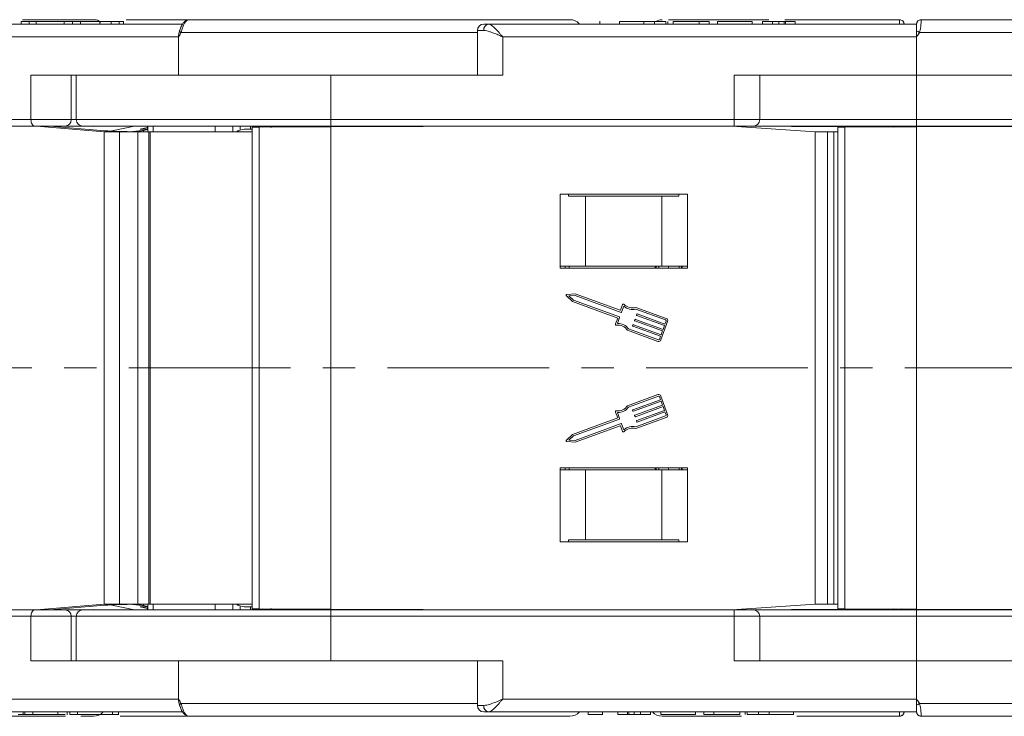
# Model space of a CAD drawing. Header units: millimetres. Extents: x 2517 to 3439, y -761 to -109.
# Tile 4 of 49: x 2869 to 2946, y -588 to -533. Entities that reach past the tile are written whole.
import ezdxf

# ---------------------------------------------------------------- set-up
doc = ezdxf.new("R2010")
doc.units = ezdxf.units.MM
doc.linetypes.add('CENTERX2', pattern=[20.32, 12.7, -2.54, 2.54, -2.54])

msp = doc.modelspace()

# ---------------------------------------------------------------- linework, layer by layer
at = {"color": 7, "linetype": 'Continuous', "lineweight": 15}
for p, q in [((2868.653, -533.571), (2868.653, -533.771)), ((2869.276, -533.571), (2868.653, -533.571)), ((2868.756, -533.421), (2874.332, -533.421)), ((2869.276, -533.571), (2869.276, -533.771)), ((2869.816, -533.571), (2869.276, -533.571)), ((2869.816, -533.571), (2869.816, -533.771)), ((2872.017, -533.571), (2869.816, -533.571)), ((2872.017, -533.571), (2872.017, -533.771)), ((2872.682, -533.571), (2872.017, -533.571)), ((2872.682, -533.571), (2872.682, -533.771)), ((2873.305, -533.571), (2872.682, -533.571)), ((2873.305, -533.571), (2873.305, -533.771)), ((2874.823, -533.571), (2873.305, -533.571)), ((2874.332, -533.421), (2874.527, -533.421)), ((2874.823, -533.571), (2874.823, -533.771)), ((2875.7, -533.571), (2875.7, -533.771)), ((2876.353, -533.571), (2875.7, -533.571)), ((2876.353, -533.571), (2876.353, -533.771)), ((2876.683, -533.771), (2876.683, -533.546)), ((2876.891, -533.421), (2881.88, -533.421)), ((2881.88, -533.421), (2881.877, -533.421)), ((2881.88, -533.421), (2911.737, -533.421)), ((2912.366, -533.571), (2912.366, -533.644)), ((2914.09, -533.771), (2914.09, -533.546)), ((2915.651, -533.571), (2915.651, -533.771)), ((2917.554, -533.571), (2917.554, -533.771)), ((2918.397, -533.571), (2918.397, -533.771)), ((2919.268, -533.571), (2919.268, -533.771)), ((2919.446, -533.571), (2919.446, -533.771)), ((2919.479, -533.421), (2927.375, -533.421)), ((2919.856, -533.571), (2919.856, -533.771)), ((2921.908, -533.571), (2919.856, -533.571)), ((2921.908, -533.571), (2921.908, -533.771)), ((2922.677, -533.571), (2921.908, -533.571)), ((2922.677, -533.571), (2922.677, -533.771)), ((2923.344, -533.571), (2923.344, -533.771)), ((2926.062, -533.571), (2923.344, -533.571)), ((2926.062, -533.571), (2926.062, -533.771)), ((2927.651, -533.571), (2926.882, -533.571)), ((2926.882, -533.571), (2926.882, -533.771)), ((2927.651, -533.571), (2927.651, -533.771)), ((2928.161, -533.571), (2928.161, -533.771)), ((2928.573, -533.571), (2928.573, -533.771)), ((2928.635, -533.421), (2937.635, -533.421)), ((2928.677, -533.571), (2928.677, -533.771)), ((2929.446, -533.571), (2928.677, -533.571)), ((2929.446, -533.571), (2929.446, -533.771)), ((2937.635, -533.421), (2937.635, -533.421)), ((2939.322, -533.421), (2957.972, -533.421)), ((2854.365, -533.771), (2881.313, -533.771)), ((2904.472, -534.271), (2904.472, -537.771)), ((2904.472, -534.271), (2904.981, -534.271)), ((2904.972, -533.771), (2905.354, -533.771)), ((2905.354, -533.771), (2938.972, -533.771)), ((2938.972, -533.771), (2938.972, -534.297)), ((2938.972, -534.297), (2938.972, -534.771)), ((2881.008, -534.771), (2854.684, -534.771)), ((2881.008, -534.771), (2881.008, -537.771)), ((2904.472, -534.421), (2881.199, -534.421)), ((2906.472, -534.771), (2906.472, -537.771)), ((2938.972, -534.771), (2906.472, -534.771)), ((2938.972, -534.771), (2938.972, -537.771)), ((2950.472, -534.421), (2939.207, -534.421)), ((2869.411, -541.271), (2869.411, -537.771)), ((2881.008, -537.771), (2869.411, -537.771)), ((2872.584, -541.271), (2872.584, -537.771)), ((2872.972, -537.771), (2872.972, -541.271)), ((2892.972, -537.771), (2881.008, -537.771)), ((2892.972, -537.771), (2906.472, -537.771)), ((2892.972, -537.771), (2892.972, -541.271)), ((2924.654, -541.271), (2924.654, -537.771)), ((2938.972, -537.771), (2924.654, -537.771)), ((2926.654, -541.271), (2926.654, -537.771)), ((2938.972, -537.771), (2952.472, -537.771)), ((2938.972, -537.771), (2938.972, -541.271)), ((2843.749, -541.271), (2869.411, -541.271)), ((2869.411, -541.271), (2872.584, -541.271)), ((2872.584, -541.271), (2872.972, -541.271)), ((2872.972, -541.271), (2892.972, -541.271)), ((2892.972, -541.271), (2924.654, -541.271)), ((2892.972, -541.771), (2892.972, -541.271)), ((2924.654, -541.771), (2924.654, -541.271)), ((2924.654, -541.271), (2926.654, -541.271)), ((2926.654, -541.271), (2938.972, -541.271)), ((2938.972, -541.271), (2970.654, -541.271)), ((2938.972, -541.771), (2938.972, -541.271)), ((2869.704, -541.771), (2844.042, -541.771)), ((2872.084, -541.771), (2869.704, -541.771)), ((2875.15, -542.221), (2869.85, -541.771)), ((2870.905, -541.771), (2875.22, -542.138)), ((2874.31, -541.796), (2870.954, -541.776)), ((2877.31, -541.771), (2871.462, -541.819)), ((2873.472, -541.771), (2872.084, -541.771)), ((2892.972, -541.771), (2873.472, -541.771)), ((2875.891, -542.115), (2877.533, -541.771)), ((2877.124, -541.771), (2877.068, -541.773)), ((2877.31, -541.818), (2877.31, -541.771)), ((2878.561, -541.895), (2877.98, -542.017)), ((2877.98, -542.017), (2878.595, -542.017)), ((2878.595, -542.041), (2878.256, -542.112)), ((2878.561, -542.017), (2878.561, -541.771)), ((2878.595, -541.771), (2878.595, -542.221)), ((2879.008, -541.771), (2879.008, -542.221)), ((2883.868, -542.221), (2883.868, -541.771)), ((2885.264, -541.771), (2885.264, -542.221)), ((2885.708, -542.112), (2886.161, -542.017)), ((2885.851, -542.082), (2885.851, -541.771)), ((2886.161, -542.017), (2886.775, -542.017)), ((2886.661, -542.017), (2886.661, -541.771)), ((2886.775, -541.871), (2887.343, -541.869)), ((2886.775, -560.771), (2886.775, -541.871)), ((2887.247, -541.869), (2887.247, -541.771)), ((2887.294, -541.869), (2887.294, -541.771)), ((2892.974, -541.841), (2887.343, -541.869)), ((2887.343, -541.869), (2887.343, -560.771)), ((2887.604, -541.867), (2888.063, -541.771)), ((2889.606, -541.771), (2888.429, -541.84)), ((2891.325, -541.771), (2891.707, -541.841)), ((2897.61, -541.819), (2891.744, -541.771)), ((2924.654, -541.771), (2892.972, -541.771)), ((2907.472, -541.771), (2892.974, -541.841)), ((2892.974, -560.771), (2892.974, -541.841)), ((2904.806, -541.784), (2904.993, -541.771)), ((2905.145, -541.771), (2904.97, -541.784)), ((2905.145, -541.783), (2905.145, -541.771)), ((2906.23, -541.777), (2906.226, -541.771)), ((2906.226, -541.771), (2906.226, -541.777)), ((2931.015, -542.221), (2924.472, -541.771)), ((2926.154, -541.771), (2924.654, -541.771)), ((2937.153, -541.85), (2925.141, -541.771)), ((2938.972, -541.771), (2926.154, -541.771)), ((2932.775, -541.871), (2933.343, -541.869)), ((2932.775, -560.771), (2932.775, -541.871)), ((2938.974, -541.841), (2933.343, -541.869)), ((2933.343, -541.869), (2933.343, -560.771)), ((2936.53, -541.841), (2933.783, -541.828)), ((2936.53, -541.846), (2936.53, -541.841)), ((2970.654, -541.771), (2938.972, -541.771)), ((2953.472, -541.771), (2938.974, -541.841)), ((2938.974, -560.771), (2938.974, -541.841)), ((2875.15, -560.771), (2875.15, -542.221)), ((2875.15, -542.221), (2876.36, -542.221)), ((2876.188, -542.191), (2876.683, -542.202)), ((2876.36, -542.221), (2876.36, -560.771)), ((2877.805, -542.221), (2876.36, -542.221)), ((2877.896, -542.158), (2877.167, -542.217)), ((2877.805, -560.771), (2877.805, -542.221)), ((2878.683, -542.221), (2877.805, -542.221)), ((2877.896, -542.221), (2877.896, -542.158)), ((2878.256, -542.112), (2878.256, -542.221)), ((2878.683, -542.221), (2878.683, -560.771)), ((2878.788, -542.221), (2878.683, -542.221)), ((2878.788, -542.221), (2878.788, -560.771)), ((2886.775, -542.221), (2878.788, -542.221)), ((2885.613, -542.148), (2885.613, -542.221)), ((2885.804, -542.221), (2885.626, -542.158)), ((2885.626, -542.158), (2885.626, -542.221)), ((2931.015, -560.771), (2931.015, -542.221)), ((2931.015, -542.221), (2931.978, -542.221)), ((2931.978, -542.221), (2931.978, -560.771)), ((2932.473, -542.221), (2931.978, -542.221)), ((2932.473, -560.771), (2932.473, -542.221)), ((2932.775, -542.221), (2932.473, -542.221)), ((2920.972, -547.121), (2910.972, -547.121)), ((2910.972, -547.121), (2910.972, -552.921)), ((2911.639, -547.271), (2911.639, -547.121)), ((2912.972, -547.271), (2911.639, -547.271)), ((2912.972, -552.771), (2912.972, -547.271)), ((2918.972, -547.271), (2912.972, -547.271)), ((2918.972, -552.771), (2918.972, -547.271)), ((2920.305, -547.271), (2918.972, -547.271)), ((2920.305, -547.121), (2920.305, -547.271)), ((2920.972, -552.921), (2920.972, -547.121)), ((2912.972, -552.771), (2910.972, -552.771)), ((2910.972, -552.921), (2920.972, -552.921)), ((2911.372, -552.921), (2911.372, -552.771)), ((2911.689, -552.771), (2911.689, -552.921)), ((2918.972, -552.771), (2912.972, -552.771)), ((2918.445, -552.771), (2918.445, -552.921)), ((2918.451, -552.921), (2918.451, -552.771)), ((2918.517, -552.921), (2918.517, -552.771)), ((2918.72, -552.771), (2918.72, -552.921)), ((2920.972, -552.771), (2918.972, -552.771)), ((2919.496, -552.921), (2919.496, -552.771)), ((2920.322, -552.771), (2920.322, -552.921)), ((2920.502, -552.921), (2920.502, -552.771)), ((2920.572, -552.921), (2920.572, -552.771)), ((2911.463, -555.1), (2911.949, -555.555)), ((2912.168, -554.955), (2911.503, -554.99)), ((2912.149, -555.084), (2911.66, -555.109)), ((2911.66, -555.109), (2912.018, -555.444)), ((2915.762, -556.404), (2912.149, -555.084)), ((2915.685, -556.24), (2912.168, -554.955)), ((2911.949, -555.555), (2915.496, -556.851)), ((2912.018, -555.444), (2915.63, -556.764)), ((2915.885, -555.787), (2915.726, -556.221)), ((2915.972, -555.921), (2915.802, -556.385)), ((2919.304, -556.883), (2916.926, -556.014)), ((2919.26, -557.002), (2916.919, -556.147)), ((2916.974, -556.609), (2916.996, -556.549)), ((2919.167, -557.444), (2916.993, -556.65)), ((2917.037, -556.53), (2919.21, -557.324)), ((2915.496, -556.851), (2915.327, -557.315)), ((2915.649, -556.805), (2915.48, -557.268)), ((2916.667, -557.449), (2916.689, -557.389)), ((2918.86, -558.284), (2916.686, -557.489)), ((2916.73, -557.37), (2918.904, -558.164)), ((2916.821, -557.029), (2916.843, -556.969)), ((2919.013, -557.864), (2916.84, -557.07)), ((2916.883, -556.95), (2919.057, -557.744)), ((2918.892, -558.567), (2919.418, -557.128)), ((2919.057, -557.744), (2919.167, -557.444)), ((2919.21, -557.324), (2919.298, -557.084)), ((2916.268, -557.813), (2918.647, -558.681)), ((2916.35, -557.706), (2918.69, -558.562)), ((2918.772, -558.523), (2918.86, -558.284)), ((2918.904, -558.164), (2919.013, -557.864)), ((2875.15, -579.321), (2875.15, -560.771)), ((2876.36, -560.771), (2876.36, -579.321)), ((2877.805, -579.321), (2877.805, -560.771)), ((2878.683, -560.771), (2878.683, -579.321)), ((2878.788, -560.771), (2878.788, -579.321)), ((2886.775, -579.671), (2886.775, -560.771)), ((2887.343, -560.771), (2887.343, -579.674)), ((2892.974, -579.701), (2892.974, -560.771)), ((2931.015, -579.321), (2931.015, -560.771)), ((2931.978, -560.771), (2931.978, -579.321)), ((2932.473, -579.321), (2932.473, -560.771)), ((2932.775, -579.671), (2932.775, -560.771)), ((2933.343, -560.771), (2933.343, -579.674)), ((2938.974, -579.701), (2938.974, -560.771)), ((2918.647, -562.861), (2916.268, -563.73)), ((2918.69, -562.981), (2916.35, -563.837)), ((2919.418, -564.415), (2918.892, -562.976)), ((2916.686, -564.053), (2918.86, -563.259)), ((2918.904, -563.379), (2916.73, -564.173)), ((2916.84, -564.473), (2919.013, -563.679)), ((2918.86, -563.259), (2918.772, -563.019)), ((2919.013, -563.679), (2918.904, -563.379)), ((2915.327, -564.228), (2915.496, -564.692)), ((2915.48, -564.275), (2915.649, -564.738)), ((2916.689, -564.154), (2916.667, -564.094)), ((2916.843, -564.574), (2916.821, -564.514)), ((2919.057, -563.799), (2916.883, -564.593)), ((2916.993, -564.893), (2919.167, -564.099)), ((2919.21, -564.219), (2917.037, -565.013)), ((2919.167, -564.099), (2919.057, -563.799)), ((2919.298, -564.458), (2919.21, -564.219)), ((2915.496, -564.692), (2911.949, -565.988)), ((2915.63, -564.779), (2912.018, -566.099)), ((2912.149, -566.459), (2915.762, -565.139)), ((2912.168, -566.588), (2915.685, -565.303)), ((2915.802, -565.158), (2915.972, -565.621)), ((2916.919, -565.396), (2919.26, -564.54)), ((2916.926, -565.529), (2919.304, -564.66)), ((2916.996, -564.994), (2916.974, -564.934)), ((2911.949, -565.988), (2911.463, -566.443)), ((2915.726, -565.322), (2915.885, -565.756)), ((2911.503, -566.553), (2912.168, -566.588)), ((2912.018, -566.099), (2911.66, -566.434)), ((2911.66, -566.434), (2912.149, -566.459)), ((2910.972, -568.621), (2910.972, -574.421)), ((2920.972, -568.621), (2910.972, -568.621)), ((2912.972, -568.771), (2910.972, -568.771)), ((2911.372, -568.771), (2911.372, -568.621)), ((2911.689, -568.621), (2911.689, -568.771)), ((2912.972, -568.771), (2912.972, -574.271)), ((2918.972, -568.771), (2912.972, -568.771)), ((2918.445, -568.621), (2918.445, -568.771)), ((2918.451, -568.771), (2918.451, -568.621)), ((2918.517, -568.771), (2918.517, -568.621)), ((2918.72, -568.621), (2918.72, -568.771)), ((2918.972, -568.771), (2918.972, -574.271)), ((2920.972, -568.771), (2918.972, -568.771)), ((2919.496, -568.771), (2919.496, -568.621)), ((2920.322, -568.621), (2920.322, -568.771)), ((2920.502, -568.771), (2920.502, -568.621)), ((2920.572, -568.771), (2920.572, -568.621)), ((2920.972, -574.421), (2920.972, -568.621)), ((2910.972, -574.421), (2920.972, -574.421)), ((2911.639, -574.271), (2911.639, -574.421)), ((2912.972, -574.271), (2911.639, -574.271)), ((2918.972, -574.271), (2912.972, -574.271)), ((2920.305, -574.271), (2918.972, -574.271)), ((2920.305, -574.421), (2920.305, -574.271)), ((2869.704, -579.771), (2844.042, -579.771)), ((2872.084, -579.771), (2869.704, -579.771)), ((2869.85, -579.771), (2875.15, -579.321)), ((2875.22, -579.405), (2870.905, -579.771)), ((2870.954, -579.767), (2874.31, -579.747)), ((2871.462, -579.724), (2877.31, -579.771)), ((2873.472, -579.771), (2872.084, -579.771)), ((2892.972, -579.771), (2873.472, -579.771)), ((2876.36, -579.321), (2875.15, -579.321)), ((2877.533, -579.771), (2875.891, -579.428)), ((2876.683, -579.34), (2876.188, -579.352)), ((2876.36, -579.321), (2877.805, -579.321)), ((2877.068, -579.769), (2877.124, -579.771)), ((2877.167, -579.326), (2877.896, -579.385)), ((2877.31, -579.771), (2877.31, -579.725)), ((2877.805, -579.321), (2878.683, -579.321)), ((2877.896, -579.385), (2877.896, -579.321)), ((2877.98, -579.526), (2878.561, -579.647)), ((2878.595, -579.526), (2877.98, -579.526)), ((2878.256, -579.321), (2878.256, -579.431)), ((2878.256, -579.431), (2878.595, -579.502)), ((2878.561, -579.526), (2878.561, -579.771)), ((2878.595, -579.321), (2878.595, -579.771)), ((2878.683, -579.321), (2878.788, -579.321)), ((2878.788, -579.321), (2886.775, -579.321)), ((2879.008, -579.321), (2879.008, -579.771)), ((2883.868, -579.771), (2883.868, -579.321)), ((2885.264, -579.321), (2885.264, -579.771)), ((2885.613, -579.321), (2885.613, -579.395)), ((2885.626, -579.385), (2885.804, -579.321)), ((2885.626, -579.321), (2885.626, -579.385)), ((2886.161, -579.526), (2885.708, -579.431)), ((2885.851, -579.461), (2885.851, -579.771)), ((2886.775, -579.526), (2886.161, -579.526)), ((2886.661, -579.526), (2886.661, -579.771)), ((2887.343, -579.674), (2886.775, -579.671)), ((2887.247, -579.674), (2887.247, -579.771)), ((2887.294, -579.674), (2887.294, -579.771)), ((2887.343, -579.674), (2892.974, -579.701)), ((2888.063, -579.771), (2887.604, -579.675)), ((2888.429, -579.703), (2889.606, -579.771)), ((2891.707, -579.702), (2891.325, -579.771)), ((2891.744, -579.771), (2897.61, -579.724)), ((2892.972, -579.771), (2892.972, -580.271)), ((2924.654, -579.771), (2892.972, -579.771)), ((2892.974, -579.701), (2907.472, -579.771)), ((2904.993, -579.771), (2904.806, -579.759)), ((2904.97, -579.759), (2905.145, -579.771)), ((2905.145, -579.771), (2905.145, -579.76)), ((2906.226, -579.771), (2906.23, -579.765)), ((2906.226, -579.765), (2906.226, -579.771)), ((2924.472, -579.771), (2931.015, -579.321)), ((2924.654, -579.771), (2924.654, -580.271)), ((2926.154, -579.771), (2924.654, -579.771)), ((2925.141, -579.771), (2937.153, -579.693)), ((2938.972, -579.771), (2926.154, -579.771)), ((2931.978, -579.321), (2931.015, -579.321)), ((2931.978, -579.321), (2932.473, -579.321)), ((2932.473, -579.321), (2932.775, -579.321)), ((2933.343, -579.674), (2932.775, -579.671)), ((2933.343, -579.674), (2938.974, -579.701)), ((2933.783, -579.715), (2936.53, -579.701)), ((2936.53, -579.701), (2936.53, -579.697)), ((2938.972, -579.771), (2938.972, -580.271)), ((2970.654, -579.771), (2938.972, -579.771)), ((2938.974, -579.701), (2953.472, -579.771)), ((2843.749, -580.271), (2869.411, -580.271)), ((2869.411, -580.271), (2869.411, -583.771)), ((2869.411, -580.271), (2872.584, -580.271)), ((2872.584, -583.771), (2872.584, -580.271)), ((2872.584, -580.271), (2872.972, -580.271)), ((2872.972, -580.271), (2872.972, -583.771)), ((2872.972, -580.271), (2892.972, -580.271)), ((2892.972, -580.271), (2924.654, -580.271)), ((2892.972, -583.771), (2892.972, -580.271)), ((2924.654, -580.271), (2924.654, -583.771)), ((2924.654, -580.271), (2926.654, -580.271)), ((2926.654, -583.771), (2926.654, -580.271)), ((2926.654, -580.271), (2938.972, -580.271)), ((2938.972, -580.271), (2970.654, -580.271)), ((2938.972, -583.771), (2938.972, -580.271)), ((2881.008, -583.771), (2869.411, -583.771)), ((2881.008, -586.771), (2881.008, -583.771)), ((2881.008, -583.771), (2892.972, -583.771)), ((2892.972, -583.771), (2906.472, -583.771)), ((2904.472, -583.771), (2904.472, -587.271)), ((2906.472, -586.771), (2906.472, -583.771)), ((2938.972, -583.771), (2924.654, -583.771)), ((2938.972, -583.771), (2952.472, -583.771)), ((2938.972, -586.771), (2938.972, -583.771)), ((2881.008, -586.771), (2854.684, -586.771)), ((2938.972, -586.771), (2906.472, -586.771)), ((2938.972, -587.246), (2938.972, -586.771)), ((2881.103, -587.317), (2881.079, -587.246)), ((2904.472, -587.121), (2881.199, -587.121)), ((2904.472, -587.271), (2904.981, -587.271)), ((2938.972, -587.771), (2938.972, -587.246)), ((2950.472, -587.121), (2939.207, -587.121)), ((2854.365, -587.771), (2881.312, -587.771)), ((2867.815, -588.121), (2872.118, -588.121)), ((2868.403, -587.971), (2868.794, -587.971)), ((2868.794, -587.971), (2868.794, -587.771)), ((2868.794, -587.971), (2868.943, -587.971)), ((2868.943, -587.971), (2868.943, -587.771)), ((2868.943, -587.971), (2869.566, -587.971)), ((2869.566, -587.971), (2869.566, -587.771)), ((2869.566, -587.971), (2871.521, -587.971)), ((2871.521, -587.971), (2871.521, -587.771)), ((2871.521, -587.971), (2872.106, -587.971)), ((2872.254, -587.771), (2872.254, -587.996)), ((2872.472, -587.971), (2872.472, -587.771)), ((2873.063, -587.971), (2873.063, -587.771)), ((2873.126, -587.971), (2873.183, -587.971)), ((2873.319, -588.121), (2874.332, -588.121)), ((2875.81, -587.971), (2875.81, -587.771)), ((2876.29, -587.996), (2876.29, -587.771)), ((2876.41, -588.121), (2881.88, -588.121)), ((2881.88, -588.121), (2881.877, -588.121)), ((2881.88, -588.121), (2911.737, -588.121)), ((2893.405, -588.121), (2893.404, -588.121)), ((2904.972, -587.771), (2905.354, -587.771)), ((2905.354, -587.771), (2938.972, -587.771)), ((2913.173, -587.971), (2913.173, -587.771)), ((2914.3, -587.996), (2914.3, -587.771)), ((2915.497, -587.971), (2915.497, -587.771)), ((2915.497, -587.971), (2916.267, -587.971)), ((2916.267, -587.971), (2916.267, -587.771)), ((2916.371, -587.971), (2916.371, -587.771)), ((2916.783, -587.971), (2916.783, -587.771)), ((2917.292, -587.971), (2917.292, -587.771)), ((2917.292, -587.971), (2918.062, -587.971)), ((2918.062, -587.971), (2918.062, -587.771)), ((2918.882, -587.971), (2918.882, -587.771)), ((2918.882, -587.971), (2921.6, -587.971)), ((2918.985, -588.121), (2925.212, -588.121)), ((2921.6, -587.971), (2921.6, -587.771)), ((2922.267, -587.971), (2922.267, -587.771)), ((2922.267, -587.971), (2923.036, -587.971)), ((2923.036, -587.971), (2923.036, -587.771)), ((2923.036, -587.971), (2925.087, -587.971)), ((2925.087, -587.971), (2925.087, -587.771)), ((2925.497, -587.971), (2925.497, -587.771)), ((2925.676, -587.971), (2925.676, -587.771)), ((2926.546, -587.971), (2926.546, -587.771)), ((2927.389, -587.971), (2927.389, -587.771)), ((2929.292, -587.971), (2929.292, -587.771)), ((2929.554, -588.121), (2937.635, -588.121)), ((2937.635, -588.121), (2937.635, -588.121)), ((2939.322, -588.121), (2957.972, -588.121))]:
    msp.add_line(p, q, dxfattribs=at)
at = {"color": 1, "linetype": 'CENTERX2', "lineweight": 13}
msp.add_line((3357.158, -560.771), (2806.496, -560.771), dxfattribs=at)
at = {"color": 7, "linetype": 'Continuous', "lineweight": 15, "flags": 128}
for points in [[(2869.704, -541.771), (2869.647, -541.762), (2869.592, -541.733), (2869.541, -541.687), (2869.497, -541.625), (2869.46, -541.549), (2869.433, -541.463), (2869.417, -541.369), (2869.411, -541.271)], [(2869.704, -579.771), (2869.647, -579.781), (2869.592, -579.809), (2869.541, -579.856), (2869.497, -579.918), (2869.46, -579.994), (2869.433, -580.08), (2869.417, -580.174), (2869.411, -580.271)]]:
    msp.add_lwpolyline(points, dxfattribs=at)
at = {"color": 7, "linetype": 'Continuous', "lineweight": 15}
for centre, radius, start, end in [((2874.332, -534.421), 1, 54.87348, 90), ((2911.737, -534.421), 1, 40.5416, 90), ((2918.985, -534.421), 1, 90, 120.17863), ((2937.635, -533.771), 0.35, 0.00166, 90.00559), ((2937.635, -533.771), 0.35, 0, 90), ((2939.322, -533.771), 0.35, 89.99442, 179.99834), ((2939.322, -533.771), 0.35, 90, 180), ((2882.595, -534.764), 1.587, 162.87598, 180.27254), ((2881.31, -534.194), 0.253, 204.00303, 244.14638), ((2904.972, -534.271), 0.5, 90, 180), ((2905.428, -534.216), 0.451, 99.5202, 187.08135), ((2917.866, -574.318), 45.245, 61.85753, 62.19463), ((2872.084, -541.271), 0.5, 270, 0), ((2873.472, -541.271), 0.5, 180, 270), ((2926.154, -541.271), 0.5, 270, 0), ((2911.507, -555.053), 0.0638, 92.951, 226.90808), ((2915.945, -555.809), 0.0638, 44.41454, 159.92954), ((2916.668, -555.101), 1.076, 229.69289, 283.48884), ((2916.668, -555.101), 0.949, 224.41454, 285.7472), ((2915.619, -556.794), 0.0319, 339.92954, 69.92954), ((2915.696, -556.21), 0.0319, 249.92954, 339.92954), ((2915.773, -556.374), 0.0319, 249.92954, 339.92954), ((2917.004, -556.62), 0.0319, 159.92954, 249.92954), ((2917.026, -556.56), 0.0319, 69.92954, 159.92954), ((2915.387, -557.337), 0.0638, 159.92954, 275.44455), ((2915.483, -558.345), 0.949, 34.11188, 95.44455), ((2915.483, -558.345), 1.076, 36.37025, 90.1662), ((2916.697, -557.459), 0.0319, 159.92954, 249.92954), ((2916.719, -557.4), 0.0319, 69.92954, 159.92954), ((2916.851, -557.04), 0.0319, 159.92954, 249.92954), ((2916.873, -556.98), 0.0319, 69.92954, 159.92954), ((2919.238, -557.062), 0.0638, 339.92954, 69.92954), ((2919.238, -557.062), 0.192, 339.92954, 69.92954), ((2918.712, -558.502), 0.192, 249.92954, 339.92954), ((2918.712, -558.502), 0.0638, 249.92954, 339.92954), ((2918.712, -563.041), 0.192, 20.07046, 110.07046), ((2918.712, -563.041), 0.0638, 20.07046, 110.07046), ((2915.483, -563.198), 0.949, 264.55545, 325.88812), ((2915.387, -564.206), 0.0638, 84.55545, 200.07046), ((2915.483, -563.198), 1.076, 269.8338, 323.62975), ((2916.697, -564.083), 0.0319, 110.07046, 200.07046), ((2916.719, -564.143), 0.0319, 200.07046, 290.07046), ((2916.851, -564.503), 0.0319, 110.07046, 200.07046), ((2919.238, -564.48), 0.0638, 290.07046, 20.07046), ((2919.238, -564.48), 0.192, 290.07046, 20.07046), ((2915.619, -564.749), 0.0319, 290.07046, 20.07046), ((2915.696, -565.333), 0.0319, 20.07046, 110.07046), ((2915.773, -565.169), 0.0319, 20.07046, 110.07046), ((2916.873, -564.563), 0.0319, 200.07046, 290.07046), ((2917.004, -564.923), 0.0319, 110.07046, 200.07046), ((2917.026, -564.983), 0.0319, 200.07046, 290.07046), ((2915.945, -565.734), 0.0638, 200.07046, 315.58546), ((2916.668, -566.442), 1.076, 76.51116, 130.30711), ((2916.668, -566.442), 0.949, 74.2528, 135.58546), ((2911.507, -566.49), 0.0638, 133.09192, 267.049), ((2872.084, -580.271), 0.5, 0, 90), ((2873.472, -580.271), 0.5, 90, 180), ((2926.154, -580.271), 0.5, 0, 90), ((2882.595, -586.779), 1.587, 179.72746, 197.12402), ((2881.31, -587.349), 0.253, 115.85362, 155.99697), ((2904.972, -587.271), 0.5, 180, 270), ((2905.428, -587.327), 0.451, 172.91865, 260.4798), ((2917.866, -547.225), 45.245, 297.80537, 298.14247), ((2874.332, -587.121), 1, 270, 319.4584), ((2911.737, -587.121), 1, 270, 319.4584), ((2918.985, -587.121), 1, 220.5416, 270), ((2937.635, -587.771), 0.35, 269.99441, 359.99834), ((2937.635, -587.771), 0.35, 270, 0), ((2939.322, -587.771), 0.35, 180.00166, 270.00558), ((2939.322, -587.771), 0.35, 180, 270)]:
    msp.add_arc(centre, radius, start, end, dxfattribs=at)
for centre, major_axis, ratio, start_param, end_param in [((2890.678, -542.201), (2.5, -0.299), 0.084853, 2.699619, 2.931471), ((2938.016, -541.841), (17.598, -0.085), 0.000408, 4.627854, 4.697357), ((2875.689, -542.138), (0.8, -0.045), 0.040208, 4.087966, 5.387815), ((2876.863, -542.115), (1.2, 0.087), 0.098936, 2.507731, 2.892491), ((2878.304, -542.375), (2.6, -0.145), 0.040208, 1.976588, 2.246223), ((2877.851, -542.112), (0.5, 0.036), 0.098936, 4.794271, 5.649324), ((2886.113, -542.112), (0.5, 0.036), 0.098936, 2.507731, 3.362784), ((2875.689, -579.405), (0.8, 0.045), 0.040208, 0.89537, 2.19522), ((2876.863, -579.428), (1.2, -0.087), 0.098936, 3.390695, 3.775454), ((2878.304, -579.168), (2.6, 0.145), 0.040208, 4.036963, 4.306597), ((2877.851, -579.431), (0.5, -0.036), 0.098936, 0.633861, 1.488914), ((2886.113, -579.431), (0.5, -0.036), 0.098936, 2.920401, 3.775454), ((2890.678, -579.341), (2.5, 0.299), 0.084853, 3.351715, 3.583566), ((2938.016, -579.701), (17.598, 0.085), 0.000408, 1.585828, 1.655332)]:
    msp.add_ellipse(centre, major_axis=major_axis, ratio=ratio, start_param=start_param, end_param=end_param, dxfattribs=at)
for points, knots in [([(2875.703, -533.571), (2875.624, -533.571), (2875.505, -533.571), (2875.316, -533.571), (2875.067, -533.571), (2874.932, -533.571), (2874.823, -533.571)], [0, 0, 0, 0, 0.249396, 0.374426, 0.499454, 1, 1, 1, 1]), ([(2876.675, -533.571), (2876.678, -533.571), (2876.722, -533.571), (2876.584, -533.571), (2876.43, -533.571), (2876.353, -533.571)], [0, 0, 0, 0, 0.030875, 0.5146, 1, 1, 1, 1]), ([(2881.823, -533.438), (2881.77, -533.442), (2881.638, -533.453), (2881.456, -533.582), (2881.285, -533.788), (2881.175, -534.026), (2881.112, -534.208), (2881.086, -534.267), (2881.083, -534.275)], [0, 0, 0, 0, 0.138851, 0.344507, 0.568758, 0.838523, 0.978915, 1, 1, 1, 1]), ([(2881.877, -533.421), (2881.87, -533.422), (2881.798, -533.424), (2881.661, -533.475), (2881.489, -533.653), (2881.352, -533.913), (2881.264, -534.187), (2881.217, -534.356), (2881.199, -534.421)], [0, 0, 0, 0, 0.0234843, 0.2373073, 0.4510924, 0.6637685, 0.8705553, 1, 1, 1, 1]), ([(2917.554, -533.571), (2917.256, -533.571), (2916.661, -533.571), (2915.999, -533.571), (2915.689, -533.571), (2915.664, -533.571), (2915.651, -533.571)], [0, 0, 0, 0, 0.279831, 0.558669, 0.779006, 1, 1, 1, 1]), ([(2918.397, -533.571), (2918.244, -533.571), (2917.97, -533.571), (2917.681, -533.571), (2917.554, -533.571)], [0, 0, 0, 0, 0.5595644, 1, 1, 1, 1]), ([(2919.268, -533.571), (2919.149, -533.571), (2918.938, -533.571), (2918.563, -533.571), (2918.397, -533.571)], [0, 0, 0, 0, 0.559956, 1, 1, 1, 1]), ([(2928.161, -533.571), (2928.068, -533.571), (2927.929, -533.571), (2927.775, -533.571), (2927.649, -533.571), (2927.65, -533.571), (2927.651, -533.571)], [0, 0, 0, 0, 0.249396, 0.374426, 0.499454, 1, 1, 1, 1]), ([(2928.573, -533.571), (2928.546, -533.571), (2928.492, -533.571), (2928.351, -533.571), (2928.233, -533.571), (2928.161, -533.571)], [0, 0, 0, 0, 0.280672, 0.560844, 1, 1, 1, 1]), ([(2928.677, -533.571), (2928.673, -533.571), (2928.665, -533.571), (2928.601, -533.571), (2928.573, -533.571)], [0, 0, 0, 0, 0.561018, 1, 1, 1, 1]), ([(2937.642, -533.771), (2937.638, -533.712), (2937.631, -533.57), (2937.633, -533.447), (2937.634, -533.43), (2937.635, -533.421)], [0, 0, 0, 0, 0.287161, 0.678403, 1, 1, 1, 1]), ([(2939.322, -533.421), (2939.322, -533.422), (2939.323, -533.424), (2939.324, -533.475), (2939.323, -533.653), (2939.308, -533.913), (2939.276, -534.187), (2939.226, -534.356), (2939.207, -534.421)], [0, 0, 0, 0, 0.023484, 0.237307, 0.451092, 0.663769, 0.870555, 1, 1, 1, 1]), ([(2906.472, -534.771), (2906.469, -534.77), (2906.458, -534.765), (2906.42, -534.749), (2906.375, -534.729), (2906.228, -534.666), (2905.997, -534.567), (2905.701, -534.449), (2905.442, -534.359), (2905.203, -534.29), (2905.06, -534.278), (2904.981, -534.271)], [0, 0, 0, 0, 0.005076, 0.020324, 0.070651, 0.08889, 0.292074, 0.500551, 0.653435, 0.809647, 1, 1, 1, 1]), ([(2906.472, -534.771), (2906.47, -534.769), (2906.468, -534.767), (2906.462, -534.76), (2906.454, -534.751), (2906.439, -534.734), (2906.417, -534.708), (2906.39, -534.677), (2906.345, -534.625), (2906.266, -534.535), (2906.1, -534.347), (2905.945, -534.181), (2905.738, -533.979), (2905.547, -533.814), (2905.412, -533.784), (2905.354, -533.771)], [0, 0, 0, 0, 0.004076, 0.005312, 0.013833, 0.023499, 0.039938, 0.067959, 0.085914, 0.147188, 0.256834, 0.484715, 0.526697, 0.795371, 1, 1, 1, 1]), ([(2881.199, -534.421), (2881.19, -534.443), (2881.134, -534.564), (2881.065, -534.677), (2881.009, -534.77), (2881.008, -534.771)], [0, 0, 0, 0, 0.17537, 0.987913, 1, 1, 1, 1]), ([(2939.207, -534.421), (2939.195, -534.443), (2939.126, -534.564), (2939.042, -534.677), (2938.973, -534.77), (2938.972, -534.771)], [0, 0, 0, 0, 0.17537, 0.987913, 1, 1, 1, 1]), ([(2881.199, -587.121), (2881.19, -587.1), (2881.134, -586.979), (2881.065, -586.866), (2881.009, -586.773), (2881.008, -586.771)], [0, 0, 0, 0, 0.17537, 0.987913, 1, 1, 1, 1]), ([(2906.472, -586.771), (2906.469, -586.773), (2906.458, -586.777), (2906.42, -586.794), (2906.375, -586.813), (2906.117, -586.925), (2905.72, -587.091), (2905.267, -587.246), (2905.06, -587.264), (2904.981, -587.271)], [0, 0, 0, 0, 0.005088, 0.020369, 0.070807, 0.089086, 0.500311, 0.809226, 1, 1, 1, 1]), ([(2906.472, -586.771), (2906.47, -586.773), (2906.468, -586.776), (2906.462, -586.783), (2906.454, -586.792), (2906.439, -586.809), (2906.417, -586.835), (2906.39, -586.866), (2906.345, -586.917), (2906.266, -587.008), (2906.1, -587.196), (2905.945, -587.362), (2905.738, -587.564), (2905.547, -587.729), (2905.412, -587.759), (2905.354, -587.771)], [0, 0, 0, 0, 0.0040759, 0.005312, 0.0138325, 0.0234994, 0.0399385, 0.0679586, 0.0859142, 0.1471881, 0.2568342, 0.4847154, 0.5266974, 0.7953711, 1, 1, 1, 1]), ([(2939.207, -587.121), (2939.195, -587.1), (2939.126, -586.979), (2939.042, -586.866), (2938.973, -586.773), (2938.972, -586.771)], [0, 0, 0, 0, 0.17537, 0.987913, 1, 1, 1, 1]), ([(2881.102, -587.314), (2881.108, -587.331), (2881.135, -587.399), (2881.197, -587.565), (2881.313, -587.8), (2881.501, -588.004), (2881.709, -588.116), (2881.834, -588.111), (2881.874, -588.109)], [0, 0, 0, 0, 0.041748, 0.169706, 0.408239, 0.674919, 0.893879, 1, 1, 1, 1]), ([(2881.877, -588.121), (2881.87, -588.121), (2881.798, -588.119), (2881.661, -588.068), (2881.489, -587.89), (2881.352, -587.63), (2881.264, -587.356), (2881.217, -587.187), (2881.199, -587.121)], [0, 0, 0, 0, 0.0234843, 0.2373073, 0.4510924, 0.6637685, 0.8705553, 1, 1, 1, 1]), ([(2939.322, -588.121), (2939.322, -588.121), (2939.323, -588.119), (2939.324, -588.068), (2939.323, -587.89), (2939.308, -587.63), (2939.276, -587.356), (2939.226, -587.187), (2939.207, -587.121)], [0, 0, 0, 0, 0.0234843, 0.2373073, 0.4510924, 0.6637685, 0.8705553, 1, 1, 1, 1]), ([(2872.472, -587.971), (2872.566, -587.971), (2872.733, -587.971), (2872.962, -587.971), (2873.063, -587.971)], [0, 0, 0, 0, 0.559564, 1, 1, 1, 1]), ([(2873.063, -587.971), (2873.321, -587.971), (2873.836, -587.971), (2874.704, -587.971), (2875.37, -587.971), (2875.663, -587.971), (2875.81, -587.971)], [0, 0, 0, 0, 0.279831, 0.558669, 0.779006, 1, 1, 1, 1]), ([(2875.81, -587.971), (2875.982, -587.971), (2876.255, -587.971), (2876.241, -587.971), (2876.235, -587.971)], [0, 0, 0, 0, 0.62703, 1, 1, 1, 1]), ([(2913.173, -587.971), (2913.366, -587.971), (2913.752, -587.971), (2914.161, -587.971), (2914.293, -587.971), (2914.289, -587.971), (2914.287, -587.971)], [0, 0, 0, 0, 0.310527, 0.6187543, 0.8629807, 1, 1, 1, 1]), ([(2916.267, -587.971), (2916.271, -587.971), (2916.279, -587.971), (2916.343, -587.971), (2916.371, -587.971)], [0, 0, 0, 0, 0.561018, 1, 1, 1, 1]), ([(2916.371, -587.971), (2916.398, -587.971), (2916.451, -587.971), (2916.592, -587.971), (2916.711, -587.971), (2916.783, -587.971)], [0, 0, 0, 0, 0.280672, 0.560844, 1, 1, 1, 1]), ([(2916.783, -587.971), (2916.876, -587.971), (2917.015, -587.971), (2917.169, -587.971), (2917.295, -587.971), (2917.293, -587.971), (2917.292, -587.971)], [0, 0, 0, 0, 0.249396, 0.374426, 0.499454, 1, 1, 1, 1]), ([(2925.676, -587.971), (2925.794, -587.971), (2926.006, -587.971), (2926.381, -587.971), (2926.546, -587.971)], [0, 0, 0, 0, 0.559956, 1, 1, 1, 1]), ([(2926.546, -587.971), (2926.7, -587.971), (2926.974, -587.971), (2927.262, -587.971), (2927.389, -587.971)], [0, 0, 0, 0, 0.559564, 1, 1, 1, 1]), ([(2927.389, -587.971), (2927.687, -587.971), (2928.282, -587.971), (2928.945, -587.971), (2929.255, -587.971), (2929.28, -587.971), (2929.292, -587.971)], [0, 0, 0, 0, 0.279831, 0.558669, 0.779006, 1, 1, 1, 1]), ([(2937.642, -587.771), (2937.638, -587.831), (2937.631, -587.973), (2937.633, -588.095), (2937.634, -588.113), (2937.635, -588.121)], [0, 0, 0, 0, 0.287161, 0.678403, 1, 1, 1, 1])]:
    msp.add_open_spline(points, degree=3, knots=knots, dxfattribs=at)

doc.saveas('drawing.dxf')
